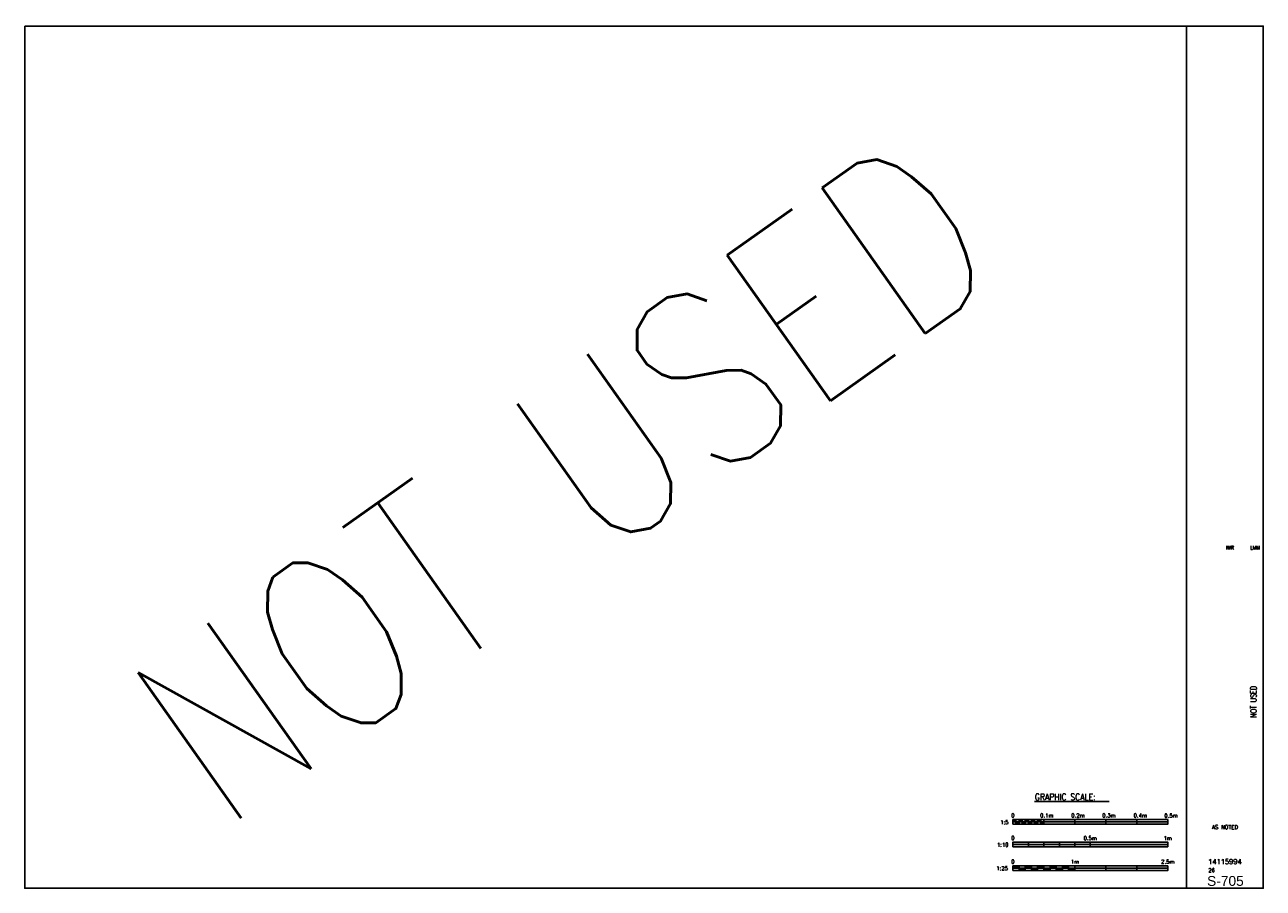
# Paper-space layout 'S-705' of a CAD drawing. Header units: millimetres. Extents: x 26 to 826, y 19 to 576.
import ezdxf
from ezdxf.enums import TextEntityAlignment as Align

# ---------------------------------------------------------------- set-up
doc = ezdxf.new("R2010")
doc.units = ezdxf.units.MM
doc.layers.add('G-ANNO-TTLB-TEXT', color=3, linetype='Continuous')
doc.layers.add('S-ANNO-TEXT5', color=3, linetype='Continuous')
doc.styles.add('ROMANS', font='ROMANS.shx', dxfattribs={"width": 0.8})
doc.styles.add('STD1', font='simplex', dxfattribs={"height": 0.1})
doc.styles.add('Text', font='romans.shx', dxfattribs={"width": 0.8, "height": 3})
doc.styles.add('Titles', font='swiss.ttf', dxfattribs={"width": 0.8})

# ---------------------------------------------------------------- blocks, each defined once
blk = doc.blocks.new('NFM_SHEET_INFO')
at = {"layer": 'G-ANNO-TTLB-TEXT', "style": 'ROMANS', "width": 0.8}
for tag, p in [('DESIGNEDBY', (31.029, 9.394)), ('DRWNBY', (31.668, 9.394)), ('CHECKEDBY', (32.307, 9.394))]:
    blk.add_attdef(tag, text='', height=0.1, dxfattribs=at).set_placement(p, align=Align.MIDDLE_CENTER)
for tag, height, p in [('SHEET_TITLE_1_OF_1', 0.15, (32.267, 5.478)), ('SHEET_TITLE_1_OF_2', 0.125, (32.182, 5.478)), ('SHEET_TITLE_2_OF_2', 0.125, (32.342, 5.478))]:
    blk.add_attdef(tag, text='', height=height, rotation=90, dxfattribs=at).set_placement(p, align=Align.MIDDLE_CENTER)
at = {"layer": 'G-ANNO-TTLB-TEXT', "color": 132}
for tag, height, style, p in [('SCALE', 0.1, 'ROMANS', (31.541, 2.294)), ('NAVFACDWGNO', 0.125, 'ROMANS', (31.541, 1.419)), ('SHEETNO', 0.25, 'Titles', (31.554, 0.926)), ('SHEETOFNO', 0.0937, 'ROMANS', (31.202, 1.2))]:
    blk.add_attdef(tag, text='', height=height, dxfattribs=dict(at, style=style)).set_placement(p, align=Align.MIDDLE_CENTER)
blk = doc.blocks.new('*U47')
at = {"color": 0, "linetype": 'ByBlock', "lineweight": -2}
for p, q in [((0, 3), (0, 0)), ((0, 1.5), (100, 1.5)), ((4, 3), (4, 0)), ((8, 3), (8, 0)), ((12, 3), (12, 0)), ((16, 3), (16, 0)), ((20, 3), (20, 0)), ((24, 3), (24, 0)), ((28, 3), (28, 0)), ((32, 3), (32, 0)), ((36, 3), (36, 0)), ((40, 3), (40, 0)), ((60, 3), (60, 0)), ((80, 3), (80, 0)), ((100, 3), (100, 0))]:
    blk.add_line(p, q, dxfattribs=at)
blk.add_lwpolyline([(0, 0), (100, 0), (100, 3), (0, 3)], close=True, dxfattribs=at)
for points in [[(0, 1.5), (0, 3), (4, 1.5), (4, 3)], [(4, 0), (4, 1.5), (8, 0), (8, 1.5)], [(8, 1.5), (8, 3), (12, 1.5), (12, 3)], [(12, 0), (12, 1.5), (16, 0), (16, 1.5)], [(16, 1.5), (16, 3), (20, 1.5), (20, 3)], [(20, 0), (20, 1.5), (24, 0), (24, 1.5)], [(24, 1.5), (24, 3), (28, 1.5), (28, 3)], [(28, 0), (28, 1.5), (32, 0), (32, 1.5)], [(32, 1.5), (32, 3), (36, 1.5), (36, 3)], [(36, 0), (36, 1.5), (40, 0), (40, 1.5)], [(40, 1.5), (40, 3), (60, 1.5), (60, 3)], [(60, 0), (60, 1.5), (80, 0), (80, 1.5)], [(80, 1.5), (80, 3), (100, 1.5), (100, 3)]]:
    blk.add_solid(points, dxfattribs=at)
at = {"color": 0, "linetype": 'ByBlock', "lineweight": -2, "style": 'STD1'}
blk.add_text('1:25', height=2.5, dxfattribs=at).set_placement((-10.73, 0.22))
for s, p in [('0', (0, 4.5)), ('1m', (40, 4.5)), ('2.5m', (100, 4.5))]:
    blk.add_text(s, height=2.5, dxfattribs=at).set_placement(p, align=Align.CENTER)
blk = doc.blocks.new('*U48')
at = {"color": 0, "linetype": 'ByBlock', "lineweight": -2}
for p, q in [((0, 1.5), (100, 1.5)), ((2, 0), (2, 3)), ((4, 0), (4, 3)), ((6, 0), (6, 3)), ((6, 0), (6, 3)), ((8, 0), (8, 3)), ((10, 0), (10, 3)), ((12, 0), (12, 3)), ((14, 0), (14, 3)), ((16, 0), (16, 3)), ((18, 0), (18, 3)), ((20, 0), (20, 3)), ((40, 0), (40, 3)), ((60, 0), (60, 3)), ((80, 0), (80, 3))]:
    blk.add_line(p, q, dxfattribs=at)
blk.add_lwpolyline([(0, 0), (100, 0), (100, 3), (0, 3)], close=True, dxfattribs=at)
for points in [[(0, 3), (0, 1.5), (2, 3), (2, 1.5)], [(2, 1.5), (2, 0), (4, 1.5), (4, 0)], [(4, 3), (4, 1.5), (6, 3), (6, 1.5)], [(6, 1.5), (6, 0), (8, 1.5), (8, 0)], [(8, 3), (8, 1.5), (10, 3), (10, 1.5)], [(10, 1.5), (10, 0), (12, 1.5), (12, 0)], [(12, 3), (12, 1.5), (14, 3), (14, 1.5)], [(14, 1.5), (14, 0), (16, 1.5), (16, 0)], [(16, 3), (16, 1.5), (18, 3), (18, 1.5)], [(18, 1.5), (18, 0), (20, 1.5), (20, 0)], [(20, 3), (20, 1.5), (40, 3), (40, 1.5)], [(40, 1.5), (40, 0), (60, 1.5), (60, 0)], [(60, 3), (60, 1.5), (80, 3), (80, 1.5)], [(80, 1.5), (80, 0), (100, 1.5), (100, 0)]]:
    blk.add_solid(points, dxfattribs=at)
at = {"color": 0, "linetype": 'ByBlock', "lineweight": -2, "style": 'STD1'}
blk.add_text('1:5', height=2.5, dxfattribs=at).set_placement((-2.83, 0), align=Align.RIGHT)
for s, p in [('0', (0, 4.41)), ('0.1m', (21.83, 4.41)), ('0.2m', (41.96, 4.41)), ('0.3m', (61.95, 4.41)), ('0.4m', (82.2, 4.41)), ('0.5m', (102.06, 4.29))]:
    blk.add_text(s, height=2.5, dxfattribs=at).set_placement(p, align=Align.CENTER)
blk = doc.blocks.new('*U49')
at = {"color": 0, "linetype": 'ByBlock', "lineweight": -2}
for p, q in [((0, 1.5), (100, 1.5)), ((10, 0), (10, 3)), ((20, 0), (20, 3)), ((30, 0), (30, 3)), ((40, 0), (40, 3)), ((50, 0), (50, 3))]:
    blk.add_line(p, q, dxfattribs=at)
blk.add_lwpolyline([(0, 0), (100, 0), (100, 3), (0, 3)], close=True, dxfattribs=at)
for points in [[(0, 3), (0, 1.5), (10, 3), (10, 1.5)], [(10, 1.5), (10, 0), (20, 1.5), (20, 0)], [(20, 3), (20, 1.5), (30, 3), (30, 1.5)], [(30, 1.5), (30, 0), (40, 1.5), (40, 0)], [(40, 3), (40, 1.5), (50, 3), (50, 1.5)], [(50, 1.5), (50, 0), (100, 1.5), (100, 0)]]:
    blk.add_solid(points, dxfattribs=at)
at = {"color": 0, "linetype": 'ByBlock', "lineweight": -2, "style": 'STD1'}
blk.add_text('1:10', height=2.5, dxfattribs=at).set_placement((-2.83, 0.04), align=Align.RIGHT)
for s, p in [('0', (0, 4.41)), ('0.5m', (49.89, 4.29)), ('1m', (99.92, 4.29))]:
    blk.add_text(s, height=2.5, dxfattribs=at).set_placement(p, align=Align.CENTER)

psp = doc.layouts.new('S-705')

# ---------------------------------------------------------------- linework, layer by layer
at = {"layer": 'Defpoints'}
for points in [[(26.42, 575.17), (776.41, 575.17), (776.41, 18.83), (26.42, 18.83)], [(776.41, 575.17), (825.88, 575.17), (825.88, 18.83), (776.41, 18.83)]]:
    psp.add_lwpolyline(points, close=True, dxfattribs=at)
at = {"layer": 'S-ANNO-TEXT5'}
psp.add_line((678.18, 74.73), (726.45, 74.73), dxfattribs=at)

# ---------------------------------------------------------------- block references
ref = psp.add_blockref('NFM_SHEET_INFO', (0, 0), dxfattribs=dict(xscale=25.4, yscale=25.4, zscale=25.4))
ref.add_attrib('SHEETNO', 'S-705', dxfattribs={"layer": 'G-ANNO-TTLB-TEXT', "color": 132, "height": 6.35, "style": 'Titles'}).set_placement((801.47, 23.52), align=Align.MIDDLE_CENTER)
ref.add_attrib('SHEET_TITLE_1_OF_1', 'NOT USED', dxfattribs={"layer": 'G-ANNO-TTLB-TEXT', "height": 3.81, "rotation": 90, "style": 'ROMANS', "width": 0.8}).set_placement((819.58, 139.15), align=Align.MIDDLE_CENTER)
ref.add_attrib('NAVFACDWGNO', '14115994', dxfattribs={"layer": 'G-ANNO-TTLB-TEXT', "color": 132, "height": 3.175, "style": 'ROMANS'}).set_placement((801.15, 36.04), align=Align.MIDDLE_CENTER)
ref.add_attrib('SHEETOFNO', '26', dxfattribs={"layer": 'G-ANNO-TTLB-TEXT', "color": 132, "height": 2.381, "style": 'ROMANS'}).set_placement((792.53, 30.48), align=Align.MIDDLE_CENTER)
ref.add_attrib('DRWNBY', 'IWR', dxfattribs={"layer": 'G-ANNO-TTLB-TEXT', "height": 2.54, "style": 'ROMANS', "width": 0.8}).set_placement((804.38, 238.6), align=Align.MIDDLE_CENTER)
ref.add_attrib('CHECKEDBY', 'LMM', dxfattribs={"layer": 'G-ANNO-TTLB-TEXT', "height": 2.54, "style": 'ROMANS', "width": 0.8}).set_placement((820.59, 238.6), align=Align.MIDDLE_CENTER)
ref.add_attrib('SCALE', 'AS NOTED', dxfattribs={"layer": 'G-ANNO-TTLB-TEXT', "color": 132, "height": 2.54, "style": 'ROMANS'}).set_placement((801.15, 58.28), align=Align.MIDDLE_CENTER)
for name, p in [('*U48', (664.27, 60.13)), ('*U49', (664.27, 45.59)), ('*U47', (664.27, 30.21))]:
    psp.add_blockref(name, p, dxfattribs=at)

# ---------------------------------------------------------------- texts
at = {"ltscale": 10, "insert": (86.64, 148.84), "char_height": 115.2, "width": 1444.5188, "attachment_point": 1, "rotation": 35.30825, "style": 'Text'}
psp.add_mtext('NOT USED', dxfattribs=at)
at = {"layer": 'S-ANNO-TEXT5', "style": 'Text', "width": 0.85}
psp.add_text('GRAPHIC SCALE:', height=4.2544, dxfattribs=at).set_placement((678.46, 75.58))

doc.saveas('drawing.dxf')
